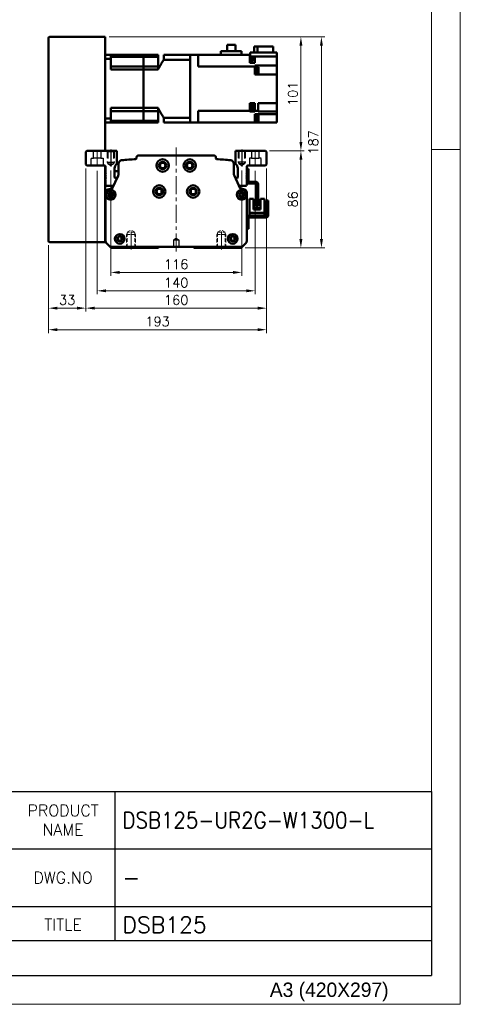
# Model space of a CAD drawing. Header units: millimetres. Extents: x 46891 to 50687, y 6223 to 10043.
# Tile 4 of 5: x 50297 to 50687, y 8529 to 9401. Entities that reach past the tile are written whole.
import ezdxf

# ---------------------------------------------------------------- set-up
doc = ezdxf.new("R2010")
doc.units = ezdxf.units.MM
doc.header["$LTSCALE"] = 0.5
for name, pattern in [('CENTER', [50.8, 31.75, -6.35, 6.35, -6.35]), ('HIDDEN', [9.525, 6.35, -3.175]), ('HIDDENX2', [19.05, 12.7, -6.35])]:
    doc.linetypes.add(name, pattern=pattern)
doc.layers.get('0').update_dxf_attribs({"lineweight": 20})
doc.layers.add('1', color=1, linetype='CENTER', lineweight=13)
doc.layers.add('외형선(ISO)', color=7, linetype='Continuous', lineweight=50)
for name, color, linetype in [('2', 2, 'HIDDENX2'), ('3', 3, 'Continuous'), ('C', 1, 'CENTER')]:
    doc.layers.add(name, color=color, linetype=linetype)
doc.styles.add('ACISOGDT', font='amgdt.shx')
doc.styles.add('DSR TEXT', font='romans.shx', dxfattribs={"bigfont": 'whgtxt.shx'})
doc.styles.get("Standard").update_dxf_attribs({"font": 'romans.shx', "bigfont": 'whgtxt.shx'})
doc.dimstyles.new('DSR', dxfattribs={"dimscale": 2, "dimtxt": 3, "dimasz": 3, "dimexe": 0.5, "dimexo": 0.5, "dimgap": 0.5, "dimtad": 1, "dimdsep": 46, "dimtxsty": 'Standard', "dimcen": 2.5, "dimclrd": 4, "dimclre": 4, "dimclrt": 2, "dimadec": 0, "dimazin": 2, "dimtfac": 1, "dimtmove": 0, "dimatfit": 3, "dimfxl": 0, "dimlwd": -1, "dimlwe": -1, "dimarcsym": 0})

# ---------------------------------------------------------------- blocks, each defined once
blk = doc.blocks.new('A$C13F00394')
at = {"layer": '3'}
for p, q in [((0, 32), (202.32, 32)), ((147.32, 32), (147.32, 6)), ((202.32, 32), (202.32, 0)), ((97.32, 22), (202.32, 22)), ((129.32, 12), (202.32, 12)), ((202.32, 6), (129.32, 6)), ((0, 0), (202.32, 0))]:
    blk.add_line(p, q, dxfattribs=at)
at = {"color": 7, "char_height": 2, "attachment_point": 5, "style": 'DSR TEXT'}
for s, insert in [('PRODUCT\\PNAME', (138.32, 27)), ('DWG.NO', (138.32, 17)), ('TITLE', (138.32, 8.83))]:
    blk.add_mtext(s, dxfattribs=dict(at, insert=insert))
blk = doc.blocks.new('A$C1C1952E1')
at = {"color": 1}
blk.add_lwpolyline([(0, 0), (420, 0), (420, 297), (0, 297)], close=True, dxfattribs=at)
at = {"color": 3}
blk.add_lwpolyline([(5, 5), (415, 5), (415, 292), (5, 292)], close=True, dxfattribs=at)
at = {"color": 7, "style": 'ACISOGDT'}
blk.add_text('A3 (420X297)', height=2.5, dxfattribs=at).set_placement((386.91, 1.28))
blk = doc.blocks.new('t8')
at = {"color": 2, "linetype": 'HIDDEN'}
for p, q in [((-4, 0), (-4, -12)), ((-3.4, -0.6), (-4, 0)), ((3.4, -0.6), (4, 0)), ((4, 0), (4, -12)), ((-3.4, -0.6), (3.4, -0.6)), ((-3.4, -0.6), (-3.4, -14)), ((3.4, -0.6), (3.4, -14)), ((-4, -12), (4, -12)), ((-4, -12), (-3.4, -13.04)), ((-3.4, -14), (3.4, -14)), ((-3.4, -14), (0, -15.96)), ((3.4, -14), (0, -15.96)), ((4, -12), (3.4, -13.04))]:
    blk.add_line(p, q, dxfattribs=at)
at = {"color": 1, "linetype": 'CENTER'}
blk.add_line((0, 1.44), (0, -17.13), dxfattribs=at)
blk = doc.blocks.new('*D71')
at = {"color": 1, "linetype": 'ByBlock'}
for p, q in [((50377.69, 9267.33), (50377.69, 9174.1)), ((50493.69, 9267.33), (50493.69, 9174.1)), ((50485.89, 9177.1), (50385.49, 9177.1))]:
    blk.add_line(p, q, dxfattribs=at)
at = {"color": 1}
for points in [[(50385.49, 9178.4), (50385.49, 9175.8), (50377.69, 9177.1)], [(50485.89, 9178.4), (50485.89, 9175.8), (50493.69, 9177.1)]]:
    blk.add_solid(points, dxfattribs=at)
at = {"layer": 'Defpoints', "color": 0}
for p in [(50377.69, 9270.93), (50493.69, 9270.93), (50377.69, 9177.1)]:
    blk.add_point(p, dxfattribs=at)
at = {"color": 3, "insert": (50435.69, 9184.3), "char_height": 8.4, "attachment_point": 5, "style": 'DSR TEXT'}
blk.add_mtext('116', dxfattribs=at)
blk = doc.blocks.new('*D72')
at = {"color": 1, "linetype": 'ByBlock'}
for p, q in [((50365.69, 9267.15), (50365.69, 9157.82)), ((50505.69, 9267.15), (50505.69, 9157.82)), ((50497.89, 9160.82), (50373.49, 9160.82))]:
    blk.add_line(p, q, dxfattribs=at)
at = {"color": 1}
for points in [[(50373.49, 9162.12), (50373.49, 9159.52), (50365.69, 9160.82)], [(50497.89, 9162.12), (50497.89, 9159.52), (50505.69, 9160.82)]]:
    blk.add_solid(points, dxfattribs=at)
at = {"layer": 'Defpoints', "color": 0}
for p in [(50365.69, 9270.75), (50505.69, 9270.75), (50365.69, 9160.82)]:
    blk.add_point(p, dxfattribs=at)
at = {"color": 3, "insert": (50435.69, 9168.02), "char_height": 8.4, "attachment_point": 5, "style": 'DSR TEXT'}
blk.add_mtext('140', dxfattribs=at)
blk = doc.blocks.new('*D73')
at = {"color": 1, "linetype": 'ByBlock'}
for p, q in [((50355.69, 9269.15), (50355.69, 9142.45)), ((50515.69, 9269.15), (50515.69, 9142.45)), ((50507.89, 9145.45), (50363.49, 9145.45))]:
    blk.add_line(p, q, dxfattribs=at)
at = {"color": 1}
for points in [[(50363.49, 9146.75), (50363.49, 9144.15), (50355.69, 9145.45)], [(50507.89, 9146.75), (50507.89, 9144.15), (50515.69, 9145.45)]]:
    blk.add_solid(points, dxfattribs=at)
at = {"layer": 'Defpoints', "color": 0}
for p in [(50355.69, 9272.75), (50515.69, 9272.75), (50355.69, 9145.45)]:
    blk.add_point(p, dxfattribs=at)
at = {"color": 3, "insert": (50435.69, 9152.65), "char_height": 8.4, "attachment_point": 5, "style": 'DSR TEXT'}
blk.add_mtext('160', dxfattribs=at)
blk = doc.blocks.new('*D74')
at = {"color": 1, "linetype": 'ByBlock'}
for p, q in [((50355.69, 9269.15), (50355.69, 9142.45)), ((50322.69, 9201.15), (50322.69, 9142.45)), ((50347.89, 9145.45), (50330.49, 9145.45))]:
    blk.add_line(p, q, dxfattribs=at)
at = {"color": 1}
for points in [[(50330.49, 9146.75), (50330.49, 9144.15), (50322.69, 9145.45)], [(50347.89, 9146.75), (50347.89, 9144.15), (50355.69, 9145.45)]]:
    blk.add_solid(points, dxfattribs=at)
at = {"layer": 'Defpoints', "color": 0}
for p in [(50355.69, 9272.75), (50322.69, 9204.75), (50322.69, 9145.45)]:
    blk.add_point(p, dxfattribs=at)
at = {"color": 3, "insert": (50339.19, 9152.65), "char_height": 8.4, "attachment_point": 5, "style": 'DSR TEXT'}
blk.add_mtext('33', dxfattribs=at)
blk = doc.blocks.new('*D75')
at = {"color": 1, "linetype": 'ByBlock'}
for p, q in [((50515.69, 9269.15), (50515.69, 9123.39)), ((50322.69, 9201.15), (50322.69, 9123.39)), ((50507.89, 9126.39), (50330.49, 9126.39))]:
    blk.add_line(p, q, dxfattribs=at)
at = {"color": 1}
for points in [[(50330.49, 9127.69), (50330.49, 9125.09), (50322.69, 9126.39)], [(50507.89, 9127.69), (50507.89, 9125.09), (50515.69, 9126.39)]]:
    blk.add_solid(points, dxfattribs=at)
at = {"layer": 'Defpoints', "color": 0}
for p in [(50515.69, 9272.75), (50322.69, 9204.75), (50322.69, 9126.39)]:
    blk.add_point(p, dxfattribs=at)
at = {"color": 3, "insert": (50419.19, 9133.59), "char_height": 8.4, "attachment_point": 5, "style": 'DSR TEXT'}
blk.add_mtext('193', dxfattribs=at)
blk = doc.blocks.new('*D76')
at = {"color": 1, "linetype": 'ByBlock'}
for p, q in [((50518.29, 9284.75), (50549.09, 9284.75)), ((50546.09, 9276.95), (50546.09, 9206.56)), ((50496.79, 9198.75), (50549.09, 9198.75))]:
    blk.add_line(p, q, dxfattribs=at)
at = {"color": 1}
for points in [[(50544.79, 9276.95), (50547.39, 9276.95), (50546.09, 9284.75)], [(50544.79, 9206.56), (50547.39, 9206.56), (50546.09, 9198.75)]]:
    blk.add_solid(points, dxfattribs=at)
at = {"layer": 'Defpoints', "color": 0}
for p in [(50514.69, 9284.75), (50493.19, 9198.75), (50546.09, 9198.75)]:
    blk.add_point(p, dxfattribs=at)
at = {"color": 3, "insert": (50538.89, 9241.75), "char_height": 8.4, "attachment_point": 5, "rotation": 90, "style": 'DSR TEXT'}
blk.add_mtext('86', dxfattribs=at)
blk = doc.blocks.new('*D77')
at = {"color": 1, "linetype": 'ByBlock'}
for p, q in [((50376.29, 9385.75), (50549.09, 9385.75)), ((50546.09, 9292.56), (50546.09, 9377.95)), ((50518.29, 9284.75), (50549.09, 9284.75))]:
    blk.add_line(p, q, dxfattribs=at)
at = {"color": 1}
for points in [[(50544.79, 9377.95), (50547.39, 9377.95), (50546.09, 9385.75)], [(50544.79, 9292.56), (50547.39, 9292.56), (50546.09, 9284.75)]]:
    blk.add_solid(points, dxfattribs=at)
at = {"layer": 'Defpoints', "color": 0}
for p in [(50372.69, 9385.75), (50546.09, 9385.75), (50514.69, 9284.75)]:
    blk.add_point(p, dxfattribs=at)
at = {"color": 3, "insert": (50538.89, 9335.25), "char_height": 8.4, "attachment_point": 5, "rotation": 90, "style": 'DSR TEXT'}
blk.add_mtext('101', dxfattribs=at)
blk = doc.blocks.new('*D78')
at = {"color": 1, "linetype": 'ByBlock'}
for p, q in [((50376.29, 9385.75), (50567.26, 9385.75)), ((50564.26, 9377.95), (50564.26, 9206.56)), ((50496.79, 9198.75), (50567.26, 9198.75))]:
    blk.add_line(p, q, dxfattribs=at)
at = {"color": 1}
for points in [[(50562.96, 9377.95), (50565.56, 9377.95), (50564.26, 9385.75)], [(50562.96, 9206.56), (50565.56, 9206.56), (50564.26, 9198.75)]]:
    blk.add_solid(points, dxfattribs=at)
at = {"layer": 'Defpoints', "color": 0}
for p in [(50372.69, 9385.75), (50493.19, 9198.75), (50564.26, 9198.75)]:
    blk.add_point(p, dxfattribs=at)
at = {"color": 3, "insert": (50557.06, 9292.25), "char_height": 8.4, "attachment_point": 5, "rotation": 90, "style": 'DSR TEXT'}
blk.add_mtext('187', dxfattribs=at)

msp = doc.modelspace()

# ---------------------------------------------------------------- linework, layer by layer
at = {"color": 1}
msp.add_line((50687.20972, 9285.82874), (50661.72712, 9285.82874), dxfattribs=at)
at = {"layer": '1'}
for p, q in [((50365.69397, 9285.75475), (50365.69397, 9270.75475)), ((50435.69397, 9287.75475), (50435.69397, 9194.75475)), ((50505.69397, 9285.75475), (50505.69397, 9270.75475))]:
    msp.add_line(p, q, dxfattribs=at)
at = {"layer": '2'}
for p, q in [((50360.44397, 9271.75475), (50360.44397, 9278.25475)), ((50360.44397, 9278.25475), (50362.39397, 9278.25475)), ((50362.39397, 9278.25475), (50362.39397, 9284.75475)), ((50368.99397, 9278.25475), (50362.39397, 9278.25475)), ((50368.99397, 9284.75475), (50368.99397, 9278.25475)), ((50368.99397, 9278.25475), (50370.94397, 9278.25475)), ((50370.94397, 9278.25475), (50370.94397, 9271.75475)), ((50374.69397, 9284.75475), (50374.69397, 9274.75475)), ((50375.19397, 9284.25475), (50374.69397, 9284.75475)), ((50375.19397, 9284.25475), (50375.19397, 9273.25475)), ((50375.19397, 9284.25475), (50380.19397, 9284.25475)), ((50380.19397, 9284.25475), (50380.69397, 9284.75475)), ((50380.19397, 9284.25475), (50380.19397, 9273.25475)), ((50380.69397, 9284.75475), (50380.69397, 9274.75475)), ((50490.69397, 9284.75475), (50490.69397, 9274.75475)), ((50491.19397, 9284.25475), (50490.69397, 9284.75475)), ((50491.19397, 9284.25475), (50491.19397, 9273.25475)), ((50496.19397, 9284.25475), (50491.19397, 9284.25475)), ((50496.19397, 9284.25475), (50496.69397, 9284.75475)), ((50496.19397, 9284.25475), (50496.19397, 9273.25475)), ((50496.69397, 9284.75475), (50496.69397, 9274.75475)), ((50502.39397, 9278.25475), (50500.44397, 9278.25475)), ((50500.44397, 9278.25475), (50500.44397, 9271.75475)), ((50502.39397, 9284.75475), (50502.39397, 9278.25475)), ((50502.39397, 9278.25475), (50508.99397, 9278.25475)), ((50508.99397, 9278.25475), (50508.99397, 9284.75475)), ((50510.94397, 9278.25475), (50508.99397, 9278.25475)), ((50510.94397, 9271.75475), (50510.94397, 9278.25475)), ((50374.69397, 9274.75475), (50380.69397, 9274.75475)), ((50374.69397, 9274.75475), (50375.19397, 9273.88872)), ((50375.19397, 9273.25475), (50377.69397, 9271.81137)), ((50375.19397, 9273.25475), (50380.19397, 9273.25475)), ((50380.19397, 9273.25475), (50377.69397, 9271.81137)), ((50380.69397, 9274.75475), (50380.19397, 9273.88872)), ((50496.69397, 9274.75475), (50490.69397, 9274.75475)), ((50490.69397, 9274.75475), (50491.19397, 9273.88872)), ((50496.19397, 9273.25475), (50491.19397, 9273.25475)), ((50491.19397, 9273.25475), (50493.69397, 9271.81137)), ((50496.19397, 9273.25475), (50493.69397, 9271.81137)), ((50496.69397, 9274.75475), (50496.19397, 9273.88872)), ((50435.69397, 9207.2569), (50433.19397, 9205.75475)), ((50438.19397, 9205.75475), (50435.69397, 9207.2569)), ((50433.19397, 9205.75475), (50433.19397, 9199.75475)), ((50438.19397, 9205.75475), (50433.19397, 9205.75475)), ((50433.19397, 9199.75475), (50438.19397, 9199.75475)), ((50438.19397, 9199.75475), (50438.19397, 9205.75475))]:
    msp.add_line(p, q, dxfattribs=at)
at = {"layer": '3'}
for p in [(50661.72712, 8717.56676), (49630.61213, 8554.47812)]:
    msp.add_line(p, (50661.72712, 8554.47812), dxfattribs=at)
at = {"layer": 'C'}
for p, q in [((50377.69397, 9285.90607), (50377.69397, 9270.9265)), ((50493.69397, 9285.90607), (50493.69397, 9270.9265))]:
    msp.add_line(p, q, dxfattribs=at)
at = {"layer": '외형선(ISO)'}
for p, q in [((50322.69396, 9204.75475), (50322.69396, 9384.75475)), ((50323.69396, 9385.75475), (50372.69396, 9385.75475)), ((50372.69396, 9384.75475), (50372.69396, 9385.75475)), ((50372.69396, 9284.75475), (50372.69396, 9384.75475)), ((50475.09396, 9373.15475), (50475.09396, 9369.75475)), ((50475.09396, 9373.15475), (50493.44396, 9373.15475)), ((50480.86896, 9373.15475), (50480.86896, 9378.55475)), ((50480.86896, 9378.55475), (50488.31896, 9378.55475)), ((50488.31896, 9378.55475), (50488.31896, 9373.15475)), ((50493.44396, 9369.75475), (50493.44396, 9373.15475)), ((50504.59402, 9377.25475), (50504.59402, 9371.75475)), ((50504.59402, 9377.25475), (50507.56627, 9377.25475)), ((50507.56627, 9371.75475), (50507.56627, 9377.25475)), ((50507.56627, 9377.25475), (50521.39391, 9377.25475)), ((50521.39391, 9377.25475), (50521.39391, 9371.75475)), ((50372.69396, 9369.75475), (50377.69396, 9369.75475)), ((50372.69396, 9366.21226), (50377.69396, 9366.21226)), ((50377.69396, 9369.75475), (50377.69396, 9366.21226)), ((50406.69396, 9369.75475), (50377.69396, 9369.75475)), ((50377.69396, 9368.04233), (50406.69396, 9368.04233)), ((50377.69396, 9356.79147), (50377.69396, 9366.21226)), ((50406.69396, 9368.04233), (50406.69396, 9369.75475)), ((50406.69396, 9369.75475), (50406.69396, 9368.04233)), ((50406.69396, 9369.75475), (50419.69396, 9369.75475)), ((50406.69396, 9364.50475), (50406.69396, 9368.04233)), ((50406.69396, 9364.50475), (50406.69396, 9368.04233)), ((50406.69396, 9368.04233), (50419.69396, 9368.04233)), ((50406.69396, 9359.50475), (50406.69396, 9364.50475)), ((50406.69396, 9359.50475), (50406.69396, 9364.50475)), ((50419.69396, 9369.75475), (50419.69396, 9368.04233)), ((50419.69396, 9359.50475), (50419.69396, 9368.04233)), ((50424.69396, 9369.75475), (50424.69396, 9365.45008)), ((50424.69396, 9369.75475), (50448.19396, 9369.75475)), ((50424.69396, 9365.45008), (50448.19396, 9365.45008)), ((50455.19396, 9369.75475), (50448.19396, 9369.75475)), ((50448.19396, 9369.75475), (50448.19396, 9369.75028)), ((50448.19396, 9369.75028), (50448.19396, 9365.4553)), ((50448.19396, 9365.4553), (50448.19396, 9365.45008)), ((50448.19396, 9314.05942), (50448.19396, 9365.45008)), ((50448.19396, 9365.25475), (50448.19396, 9314.25475)), ((50455.19396, 9365.25475), (50455.19396, 9369.75475)), ((50455.19396, 9369.75475), (50500.79396, 9369.75475)), ((50455.19396, 9365.25475), (50455.19396, 9359.31412)), ((50500.79396, 9369.78966), (50500.79396, 9369.75475)), ((50500.79396, 9369.78966), (50501.29396, 9369.78966)), ((50500.79396, 9364.19477), (50500.79396, 9369.75475)), ((50500.79396, 9364.19477), (50500.79396, 9362.7594)), ((50501.29396, 9371.75475), (50501.29396, 9368.25475)), ((50524.79396, 9371.75475), (50501.29396, 9371.75475)), ((50501.29396, 9368.25475), (50524.79396, 9368.25475)), ((50501.49396, 9363.88966), (50501.49396, 9368.25475)), ((50503.49396, 9364.03966), (50503.49396, 9368.25475)), ((50505.29396, 9368.25475), (50505.29396, 9364.19477)), ((50505.29396, 9362.7594), (50505.29396, 9364.19477)), ((50524.79396, 9368.25475), (50524.79396, 9371.75475)), ((50524.79396, 9364.19477), (50524.79396, 9368.25475)), ((50524.79396, 9364.19477), (50524.79396, 9360.26283)), ((50377.69396, 9359.50475), (50406.69396, 9359.50475)), ((50406.69396, 9356.79147), (50377.69396, 9356.79147)), ((50406.69396, 9356.79147), (50406.69396, 9359.50475)), ((50406.69396, 9359.50475), (50406.69396, 9356.79147)), ((50406.69396, 9359.50475), (50419.69396, 9359.50475)), ((50406.69396, 9322.71802), (50406.69396, 9356.79147)), ((50406.69396, 9322.71802), (50406.69396, 9356.79147)), ((50406.69396, 9356.79147), (50419.69396, 9356.79147)), ((50419.69396, 9359.50475), (50419.69396, 9356.79147)), ((50455.19396, 9359.31412), (50505.29396, 9359.31412)), ((50500.79396, 9363.88966), (50501.49396, 9363.88966)), ((50500.79396, 9362.7594), (50505.29396, 9362.7594)), ((50501.49396, 9364.03966), (50503.49396, 9364.03966)), ((50524.79396, 9360.26283), (50505.29396, 9360.26283)), ((50505.29396, 9360.26283), (50505.29396, 9359.71342)), ((50505.29396, 9359.31412), (50505.29396, 9359.71342)), ((50505.29396, 9359.31412), (50505.29396, 9352.25475)), ((50505.29396, 9359.05071), (50505.79396, 9359.05071)), ((50505.79396, 9353.05071), (50505.79396, 9359.05071)), ((50505.79396, 9359.00071), (50506.49396, 9359.00071)), ((50506.49396, 9353.10071), (50506.49396, 9359.00071)), ((50506.49396, 9358.85071), (50508.49396, 9358.85071)), ((50508.49396, 9353.25071), (50508.49396, 9358.85071)), ((50524.79396, 9355.75475), (50524.79396, 9360.26283)), ((50524.79396, 9355.75475), (50524.79396, 9352.25475)), ((50505.29396, 9353.05071), (50505.79396, 9353.05071)), ((50505.29396, 9352.25475), (50524.79396, 9352.25475)), ((50505.79396, 9353.10071), (50506.49396, 9353.10071)), ((50506.49396, 9353.25071), (50508.49396, 9353.25071)), ((50524.79396, 9326.95475), (50524.79396, 9352.25475)), ((50377.69396, 9313.29723), (50377.69396, 9322.71802)), ((50406.69396, 9322.71802), (50377.69396, 9322.71802)), ((50406.69396, 9320.00475), (50406.69396, 9322.71802)), ((50406.69396, 9322.71802), (50406.69396, 9320.00475)), ((50406.69396, 9322.71802), (50419.69396, 9322.71802)), ((50419.69396, 9322.71802), (50419.69396, 9320.00475)), ((50500.79396, 9323.54453), (50500.79396, 9326.95475)), ((50505.29396, 9326.95475), (50500.79396, 9326.95475)), ((50500.79396, 9326.042), (50501.49396, 9326.042)), ((50500.79396, 9323.54453), (50500.79396, 9322.63946)), ((50500.79396, 9320.19538), (50500.79396, 9322.63946)), ((50501.49396, 9320.142), (50501.49396, 9326.042)), ((50501.49396, 9325.892), (50503.49396, 9325.892)), ((50503.49396, 9320.292), (50503.49396, 9325.892)), ((50505.29396, 9320.19538), (50505.29396, 9326.95475)), ((50508.29396, 9326.95475), (50524.79396, 9326.95475)), ((50508.29396, 9326.95475), (50508.29396, 9320.19538)), ((50524.79396, 9326.95475), (50524.79396, 9323.45475)), ((50524.79396, 9319.47612), (50524.79396, 9323.45475)), ((50372.69396, 9313.29723), (50377.69396, 9313.29723)), ((50377.69396, 9320.00475), (50406.69396, 9320.00475)), ((50377.69396, 9313.29723), (50377.69396, 9309.75475)), ((50406.69396, 9315.00475), (50406.69396, 9320.00475)), ((50406.69396, 9315.00475), (50406.69396, 9320.00475)), ((50406.69396, 9320.00475), (50419.69396, 9320.00475)), ((50406.69396, 9311.46716), (50406.69396, 9315.00475)), ((50406.69396, 9311.46716), (50406.69396, 9315.00475)), ((50419.69396, 9320.00475), (50419.69396, 9311.46716)), ((50424.69396, 9314.05942), (50424.69396, 9309.75475)), ((50424.69396, 9314.05942), (50448.19396, 9314.05942)), ((50448.19396, 9314.05942), (50448.19396, 9314.0542)), ((50448.19396, 9314.0542), (50448.19396, 9309.75922)), ((50455.19396, 9320.19538), (50500.79396, 9320.19538)), ((50455.19396, 9320.19538), (50455.19396, 9314.25475)), ((50455.19396, 9309.75475), (50455.19396, 9314.25475)), ((50500.79396, 9319.79607), (50500.79396, 9320.19538)), ((50500.79396, 9320.142), (50501.49396, 9320.142)), ((50500.79396, 9319.79607), (50500.79396, 9319.47612)), ((50500.79396, 9319.47612), (50505.29396, 9319.47612)), ((50501.49396, 9320.292), (50503.49396, 9320.292)), ((50508.29396, 9320.19538), (50505.29396, 9320.19538)), ((50505.29396, 9320.19538), (50505.29396, 9319.79607)), ((50505.29396, 9319.47612), (50505.29396, 9319.79607)), ((50505.29396, 9317.25475), (50524.79396, 9317.25475)), ((50505.29396, 9317.25475), (50505.29396, 9315.31473)), ((50505.29396, 9316.26604), (50505.79396, 9316.26604)), ((50505.29396, 9309.75475), (50505.29396, 9315.31473)), ((50505.79396, 9310.26604), (50505.79396, 9316.26604)), ((50505.79396, 9316.21604), (50506.49396, 9316.21604)), ((50506.49396, 9310.31604), (50506.49396, 9316.21604)), ((50506.49396, 9316.06604), (50508.49396, 9316.06604)), ((50508.29396, 9319.79607), (50508.29396, 9320.19538)), ((50508.29396, 9319.79607), (50508.29396, 9319.47612)), ((50508.29396, 9319.47612), (50524.79396, 9319.47612)), ((50508.49396, 9310.46604), (50508.49396, 9316.06604)), ((50524.79396, 9319.47612), (50524.79396, 9317.25475)), ((50524.79396, 9317.25475), (50524.79396, 9313.75475)), ((50524.79396, 9309.75475), (50524.79396, 9313.75475)), ((50372.69396, 9309.75475), (50377.69396, 9309.75475)), ((50377.69396, 9311.46716), (50406.69396, 9311.46716)), ((50406.69396, 9309.75475), (50377.69396, 9309.75475)), ((50406.69396, 9309.75475), (50406.69396, 9311.46716)), ((50406.69396, 9311.46716), (50406.69396, 9309.75475)), ((50406.69396, 9311.46716), (50419.69396, 9311.46716)), ((50406.69396, 9309.75475), (50419.69396, 9309.75475)), ((50419.69396, 9311.46716), (50419.69396, 9309.75475)), ((50424.69396, 9309.75475), (50448.19396, 9309.75475)), ((50448.19396, 9309.75922), (50448.19396, 9309.75475)), ((50455.19396, 9309.75475), (50448.19396, 9309.75475)), ((50455.19396, 9309.75475), (50505.29396, 9309.75475)), ((50500.79396, 9309.75475), (50500.79396, 9309.71983)), ((50500.79396, 9309.71983), (50501.49396, 9309.71983)), ((50501.49396, 9309.71983), (50501.49396, 9309.75475)), ((50505.29396, 9310.26604), (50505.79396, 9310.26604)), ((50505.29396, 9309.75475), (50524.79396, 9309.75475)), ((50505.79396, 9310.31604), (50506.49396, 9310.31604)), ((50506.49396, 9310.46604), (50508.49396, 9310.46604)), ((50355.69397, 9283.75475), (50356.69397, 9284.75475)), ((50355.69397, 9272.75475), (50355.69397, 9283.75475)), ((50356.69397, 9284.75475), (50383.19397, 9284.75475)), ((50383.19397, 9284.75475), (50383.19397, 9273.28356)), ((50400.46655, 9277.97023), (50400.46655, 9278.75475)), ((50402.46655, 9280.75475), (50468.92137, 9280.75475)), ((50470.92137, 9278.75475), (50470.92137, 9277.97023)), ((50488.19397, 9273.28356), (50488.19397, 9284.75475)), ((50488.19397, 9284.75475), (50514.69397, 9284.75475)), ((50514.69397, 9284.75475), (50515.69397, 9283.75475)), ((50515.69397, 9283.75475), (50515.69397, 9272.75475)), ((50356.69397, 9271.75475), (50355.69397, 9272.75475)), ((50372.19397, 9271.75475), (50356.69397, 9271.75475)), ((50372.69396, 9204.75475), (50372.69396, 9271.62077)), ((50373.19397, 9269.75475), (50372.69396, 9269.75475)), ((50373.19397, 9264.25475), (50373.19397, 9270.75475)), ((50381.19397, 9269.28356), (50381.19397, 9261.25475)), ((50384.69396, 9264.85293), (50384.69396, 9273.41723)), ((50486.69396, 9273.41723), (50486.69396, 9264.85293)), ((50490.19397, 9261.25475), (50490.19397, 9269.28356)), ((50498.19397, 9270.75475), (50498.19397, 9264.25475)), ((50498.19397, 9268.75475), (50499.79397, 9268.75475)), ((50514.69397, 9271.75475), (50499.19397, 9271.75475)), ((50499.79397, 9268.75475), (50499.79397, 9257.35475)), ((50515.69397, 9272.75475), (50514.69397, 9271.75475)), ((50373.69397, 9263.75475), (50373.19397, 9264.25475)), ((50373.19397, 9263.25475), (50373.69397, 9263.75475)), ((50373.19397, 9262.25475), (50373.19397, 9263.25475)), ((50373.69397, 9261.75475), (50373.19397, 9262.25475)), ((50373.19397, 9261.25475), (50373.69397, 9261.75475)), ((50373.19397, 9260.25475), (50373.19397, 9261.25475)), ((50373.69397, 9259.75475), (50373.19397, 9260.25475)), ((50373.19397, 9259.25475), (50373.69397, 9259.75475)), ((50378.96209, 9251.33569), (50384.23376, 9262.75764)), ((50381.19397, 9266.75475), (50384.69396, 9266.75475)), ((50381.69397, 9260.75475), (50383.30935, 9260.75475)), ((50487.15417, 9262.75764), (50492.42584, 9251.33569)), ((50488.07858, 9260.75475), (50489.69397, 9260.75475)), ((50498.19397, 9264.25475), (50497.69397, 9263.75475)), ((50497.69397, 9263.75475), (50498.19397, 9263.25475)), ((50498.19397, 9262.25475), (50497.69397, 9261.75475)), ((50497.69397, 9261.75475), (50498.19397, 9261.25475)), ((50498.19397, 9260.25475), (50497.69397, 9259.75475)), ((50497.69397, 9259.75475), (50498.19397, 9259.25475)), ((50498.19397, 9263.25475), (50498.19397, 9264.25475)), ((50498.19397, 9263.25475), (50498.19397, 9262.25475)), ((50498.19397, 9261.25475), (50498.19397, 9262.25475)), ((50498.19397, 9261.25475), (50498.19397, 9260.25475)), ((50498.19397, 9259.25475), (50498.19397, 9260.25475)), ((50373.19397, 9254.75475), (50373.19397, 9259.25475)), ((50378.69397, 9253.75475), (50374.19397, 9253.75475)), ((50497.19397, 9253.75475), (50492.69397, 9253.75475)), ((50498.19397, 9259.25475), (50498.19397, 9254.75475)), ((50499.79397, 9257.35475), (50498.25436, 9257.35475)), ((50506.09397, 9257.35475), (50500.29397, 9257.35475)), ((50500.29397, 9255.75475), (50506.09397, 9255.75475)), ((50506.59397, 9255.25475), (50506.59397, 9235.75475)), ((50508.19397, 9235.75475), (50508.19397, 9255.25475)), ((50373.19396, 9204.99739), (50373.19396, 9247.75475)), ((50376.19396, 9250.75475), (50378.05413, 9250.75475)), ((50422.69396, 9250.18451), (50422.69396, 9247.32498)), ((50448.69396, 9250.18451), (50448.69396, 9247.32498)), ((50493.33379, 9250.75475), (50495.19396, 9250.75475)), ((50498.19396, 9247.75475), (50498.19396, 9204.99739)), ((50500.49393, 9242.25487), (50504.19393, 9242.25488)), ((50500.49395, 9229.85487), (50500.49393, 9242.25487)), ((50504.19393, 9242.25488), (50504.19395, 9232.85488)), ((50510.19393, 9242.25489), (50513.89393, 9242.2549)), ((50510.19395, 9232.85489), (50510.19393, 9242.25489)), ((50513.89393, 9242.2549), (50513.89395, 9229.8549)), ((50510.19395, 9233.85489), (50504.19395, 9233.85488)), ((50504.19395, 9233.55488), (50510.19395, 9233.55489)), ((50506.59397, 9235.75475), (50508.19397, 9235.75475)), ((50515.59391, 9240.7549), (50517.19391, 9240.7549)), ((50515.59391, 9240.7549), (50515.59392, 9237.7549)), ((50515.59394, 9227.8549), (50515.59392, 9237.7549)), ((50517.19392, 9237.7549), (50517.19391, 9240.7549)), ((50517.19392, 9237.7549), (50517.19394, 9227.7549)), ((50499.79394, 9225.25487), (50499.79396, 9218.75487)), ((50500.19394, 9227.35487), (50515.09394, 9227.3549)), ((50515.19394, 9225.7549), (50500.29394, 9225.75487)), ((50500.49395, 9229.85487), (50502.49395, 9229.85488)), ((50500.49395, 9229.85487), (50500.49396, 9227.35487)), ((50502.49395, 9229.85488), (50511.89395, 9229.85489)), ((50510.19395, 9232.85489), (50504.19395, 9232.85488)), ((50511.89395, 9229.85489), (50513.89395, 9229.8549)), ((50513.89396, 9227.3549), (50513.89395, 9229.8549)), ((50372.69396, 9222.75475), (50373.19396, 9222.75475)), ((50499.79396, 9215.75487), (50499.79396, 9218.75487)), ((50499.79396, 9215.75487), (50498.19396, 9215.75487)), ((50372.69396, 9203.75475), (50323.69396, 9203.75475)), ((50372.69396, 9203.75475), (50372.69396, 9204.75475)), ((50377.19396, 9199.75475), (50374.07264, 9202.87607)), ((50378.19396, 9198.75475), (50377.19396, 9199.75475)), ((50494.19396, 9199.75475), (50377.19396, 9199.75475)), ((50419.69396, 9198.75475), (50378.19396, 9198.75475)), ((50420.54752, 9199.6083), (50419.69396, 9198.75475)), ((50451.69396, 9198.75475), (50450.84041, 9199.6083)), ((50493.19396, 9198.75475), (50451.69396, 9198.75475)), ((50494.19396, 9199.75475), (50493.19396, 9198.75475)), ((50497.31528, 9202.87607), (50494.19396, 9199.75475))]:
    msp.add_line(p, q, dxfattribs=at)
for centre, radius in [((50423.69396, 9271.75475), 5.5), ((50447.69396, 9271.75475), 5.5), ((50423.69396, 9271.75475), 3.3), ((50423.69396, 9271.75475), 2.4585), ((50447.69396, 9271.75475), 3.3), ((50447.69396, 9271.75475), 2.4585), ((50420.69397, 9248.75475), 5.5), ((50420.69397, 9248.75475), 3.3), ((50420.69396, 9248.75475), 2.4585), ((50450.69397, 9248.75475), 5.5), ((50450.69397, 9248.75475), 3.3), ((50450.69396, 9248.75475), 2.4585), ((50377.69396, 9245.75475), 4.25), ((50377.69396, 9245.75475), 2.25), ((50493.69396, 9245.75475), 4.25), ((50493.69396, 9245.75475), 2.25), ((50385.69396, 9206.75475), 4.25), ((50385.69396, 9206.75475), 2.25), ((50485.69396, 9206.75475), 4.25), ((50485.69396, 9206.75475), 2.25)]:
    msp.add_circle(centre, radius, dxfattribs=at)
for centre, radius, start, end in [((50323.69396, 9384.75475), 1, 90, 180), ((50435.69396, 8781.75475), 497, 94.11817749, 95.57599889), ((50399.96655, 9277.97023), 0.5, 274.11817763, 0), ((50402.46655, 9278.75475), 2, 90.00000001, 180), ((50468.92137, 9278.75475), 2, 0, 90.00000001), ((50471.42137, 9277.97023), 0.5, 180, 265.88182253), ((50435.69396, 8781.75475), 497, 84.42400113, 85.88182253), ((50372.19397, 9270.75475), 1, 0, 90), ((50386.19397, 9269.28356), 5, 126.86989765, 180), ((50387.69396, 9273.41723), 3, 95.57599889, 180), ((50483.69396, 9273.41723), 3, 0, 84.42400114), ((50485.19397, 9269.28356), 5, 0, 53.13010235), ((50499.19397, 9270.75475), 1, 90, 180), ((50381.69397, 9261.25475), 0.5, 180, 270), ((50379.69396, 9264.85293), 5, 335.22485944, 0), ((50491.69396, 9264.85293), 5, 180, 204.77514058), ((50489.69397, 9261.25475), 0.5, 270, 0), ((50374.19397, 9254.75475), 1, 180, 270), ((50378.05413, 9251.75475), 1, 270.00000001, 335.22485944), ((50378.69397, 9250.75475), 3, 65.22491108, 90), ((50492.69397, 9250.75475), 3, 90, 114.775192), ((50493.33379, 9251.75475), 1, 204.77514058, 270.00000001), ((50497.19397, 9254.75475), 1, 270, 0), ((50500.29397, 9257.85475), 2.1, 180, 193.774147), ((50500.29397, 9257.85475), 2.1, 193.774147, 270), ((50500.29397, 9257.85475), 0.5, 180, 270), ((50506.09397, 9255.25475), 2.1, 0, 90), ((50506.09397, 9255.25475), 0.5, 0, 90), ((50376.19396, 9247.75475), 3, 90.00000001, 180), ((50377.69396, 9245.75475), 1.621, 36.950847, 323.04915397), ((50377.69396, 9245.75475), 1.5, 48.18968484, 311.8103164), ((50379.09396, 9247.31999), 0.6, 259.96251962, 324.85511582), ((50377.69396, 9245.75475), 1.621, 323.04915084, 36.95084491), ((50379.09396, 9244.1895), 0.6, 35.14488278, 100.03748085), ((50492.29396, 9247.31999), 0.6, 215.14488717, 280.03748127), ((50492.29396, 9244.1895), 0.6, 79.96251962, 144.85511372), ((50493.69396, 9245.75475), 1.621, 216.950847, 143.04915388), ((50493.69396, 9245.75475), 1.5, 228.18968484, 131.8103164), ((50495.19396, 9247.75475), 3, 0, 90.00000001), ((50500.19394, 9225.35487), 2, 90.00011094, 179.75458606), ((50500.29394, 9225.25487), 0.5, 90.00011094, 180.00011094), ((50515.09394, 9227.8549), 0.5, 270.00011094, 0.00011094), ((50515.19394, 9227.7549), 2, 270.00011094, 0.00011094), ((50385.69396, 9206.75475), 1.621, 129.96149723, 50.03850277), ((50385.69396, 9206.75475), 1.6, 134.4153086, 45.5846914), ((50384.22427, 9208.25475), 0.5, 328.99692459, 55.46536904), ((50387.16366, 9208.25475), 0.5, 124.5346268, 211.00307541), ((50485.69396, 9206.75475), 1.621, 129.96149723, 50.03850277), ((50485.69396, 9206.75475), 1.6, 134.4153086, 45.5846914), ((50484.22427, 9208.25475), 0.5, 328.99692458, 55.46537103), ((50487.16366, 9208.25475), 0.5, 124.53462481, 211.00307541), ((50323.69396, 9204.75475), 1, 180, 270), ((50376.19396, 9204.99739), 3, 180, 225.00000001), ((50420.90107, 9199.25475), 0.5, 90, 135), ((50450.48686, 9199.25475), 0.5, 45, 90), ((50495.19396, 9204.99739), 3, 315.00000001, 0)]:
    msp.add_arc(centre, radius, start, end, dxfattribs=at)
for points, weights in [([(50419.69396, 9356.79147), (50421.6874, 9360.82825), (50424.69396, 9365.45008)], [1.45736434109, 1.41367336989, 1.35251798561]), ([(50424.69396, 9314.05942), (50421.6874, 9318.68124), (50419.69396, 9322.71802)], [1.35251798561, 1.41367336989, 1.45736434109])]:
    msp.add_rational_spline(points, weights, degree=2, dxfattribs=at)
for points, knots in [([(50378.98939, 9246.72918), (50378.94375, 9246.73726), (50378.89577, 9246.75143), (50378.7928, 9246.79733), (50378.73877, 9246.8327), (50378.69396, 9246.87278)], [0.04726078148, 0.04726078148, 0.04726078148, 0.04726078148, 0.06188557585, 0.06188557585, 0.07992218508, 0.07992218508, 0.07992218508, 0.07992218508]), ([(50378.69396, 9244.63671), (50378.73877, 9244.67679), (50378.7928, 9244.71216), (50378.89577, 9244.75807), (50378.94375, 9244.77224), (50378.98939, 9244.78032)], [0.07992218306, 0.07992218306, 0.07992218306, 0.07992218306, 0.09795879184, 0.09795879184, 0.11258358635, 0.11258358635, 0.11258358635, 0.11258358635]), ([(50492.69396, 9246.87278), (50492.64915, 9246.8327), (50492.59513, 9246.79733), (50492.49216, 9246.75143), (50492.44418, 9246.73726), (50492.39854, 9246.72918)], [0.07992218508, 0.07992218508, 0.07992218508, 0.07992218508, 0.09795879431, 0.09795879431, 0.11258358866, 0.11258358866, 0.11258358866, 0.11258358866]), ([(50492.39854, 9244.78032), (50492.44418, 9244.77224), (50492.49216, 9244.75807), (50492.59513, 9244.71216), (50492.64915, 9244.67679), (50492.69396, 9244.63671)], [0.04726078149, 0.04726078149, 0.04726078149, 0.04726078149, 0.06188557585, 0.06188557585, 0.07992218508, 0.07992218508, 0.07992218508, 0.07992218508])]:
    msp.add_open_spline(points, degree=3, knots=knots, dxfattribs=at)
for points in [[(50384.65284, 9207.9972), (50384.63075, 9207.96045), (50384.6036, 9207.92642), (50384.5742, 9207.8976)], [(50386.81373, 9207.8976), (50386.78432, 9207.92642), (50386.75718, 9207.96045), (50386.73509, 9207.9972)], [(50484.65284, 9207.9972), (50484.63075, 9207.96045), (50484.6036, 9207.92642), (50484.5742, 9207.8976)], [(50486.81373, 9207.8976), (50486.78432, 9207.92642), (50486.75718, 9207.96045), (50486.73509, 9207.9972)]]:
    msp.add_open_spline(points, degree=3, dxfattribs=at)

# ---------------------------------------------------------------- block references
at = {"xscale": 5.096520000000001, "yscale": 5.096520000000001, "zscale": 5.096520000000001}
for name, p in [('A$C1C1952E1', (48546.67132, 8528.99552)), ('A$C13F00394', (49630.61214, 8554.47812))]:
    msp.add_blockref(name, p, dxfattribs=at)
at = {"rotation": 180}
msp.add_blockref('t8', (50395.69397, 9198.75475), dxfattribs=at)
at = {"xscale": -1, "rotation": 180}
msp.add_blockref('t8', (50475.69397, 9198.75475), dxfattribs=at)

# ---------------------------------------------------------------- texts
at = {"color": 2, "style": 'DSR TEXT', "width": 0.9}
msp.add_text('DSB125-UR2G-W1300-L', height=14.270256, dxfattribs=at).set_placement((50388.09783, 8684.85553))
at = {"color": 2, "style": 'DSR TEXT'}
for s, height, p in [('-', 14.27026, (50388.09783, 8633.89033)), ('DSB125', 14.270256, (50388.09783, 8592.22791))]:
    msp.add_text(s, height=height, dxfattribs=at).set_placement(p)

# ---------------------------------------------------------------- dimensions: what is measured, and where the dimension line sits
for base, p1, p2, angle, picture, middle in [((50546.09115, 9385.75475), (50514.69397, 9284.75475), (50372.69396, 9385.75475), 90, '*D77', (50538.89115, 9335.25475)), ((50564.25664, 9198.75475), (50372.69396, 9385.75475), (50493.19396, 9198.75475), 90, '*D78', (50557.05664, 9292.25475)), ((50546.09115, 9198.75475), (50514.69397, 9284.75475), (50493.19396, 9198.75475), 90, '*D76', (50538.89115, 9241.75475)), ((50322.69396, 9145.44874), (50355.69397, 9272.75475), (50322.69396, 9204.75475), 180, '*D74', (50339.19396, 9152.64874)), ((50322.69396, 9126.39087), (50515.69397, 9272.75475), (50322.69396, 9204.75475), 180, '*D75', (50419.19396, 9133.59087)), ((50355.69397, 9145.44874), (50515.69397, 9272.75475), (50355.69397, 9272.75475), 180, '*D73', (50435.69397, 9152.64874)), ((50365.69397, 9160.81539), (50505.69397, 9270.75475), (50365.69397, 9270.75475), 180, '*D72', (50435.69397, 9168.01539)), ((50377.69397, 9177.09564), (50493.69397, 9270.9265), (50377.69397, 9270.9265), 180, '*D71', (50435.69397, 9184.29564))]:
    dim = msp.add_linear_dim(base=base, p1=p1, p2=p2, angle=angle, dimstyle='DSR', override={"dimscale": 3, "dimtxt": 2.8, "dimasz": 2.600136, "dimexe": 1, "dimexo": 1.2, "dimgap": 1, "dimdec": 4, "dimtxsty": 'DSR TEXT', "dimclrd": 1, "dimclre": 1, "dimclrt": 3, "dimtdec": 4, "dimtix": 1})
    dim.commit()
    dim.dimension.update_dxf_attribs({"geometry": picture, "text_midpoint": middle})

doc.saveas('drawing.dxf')
